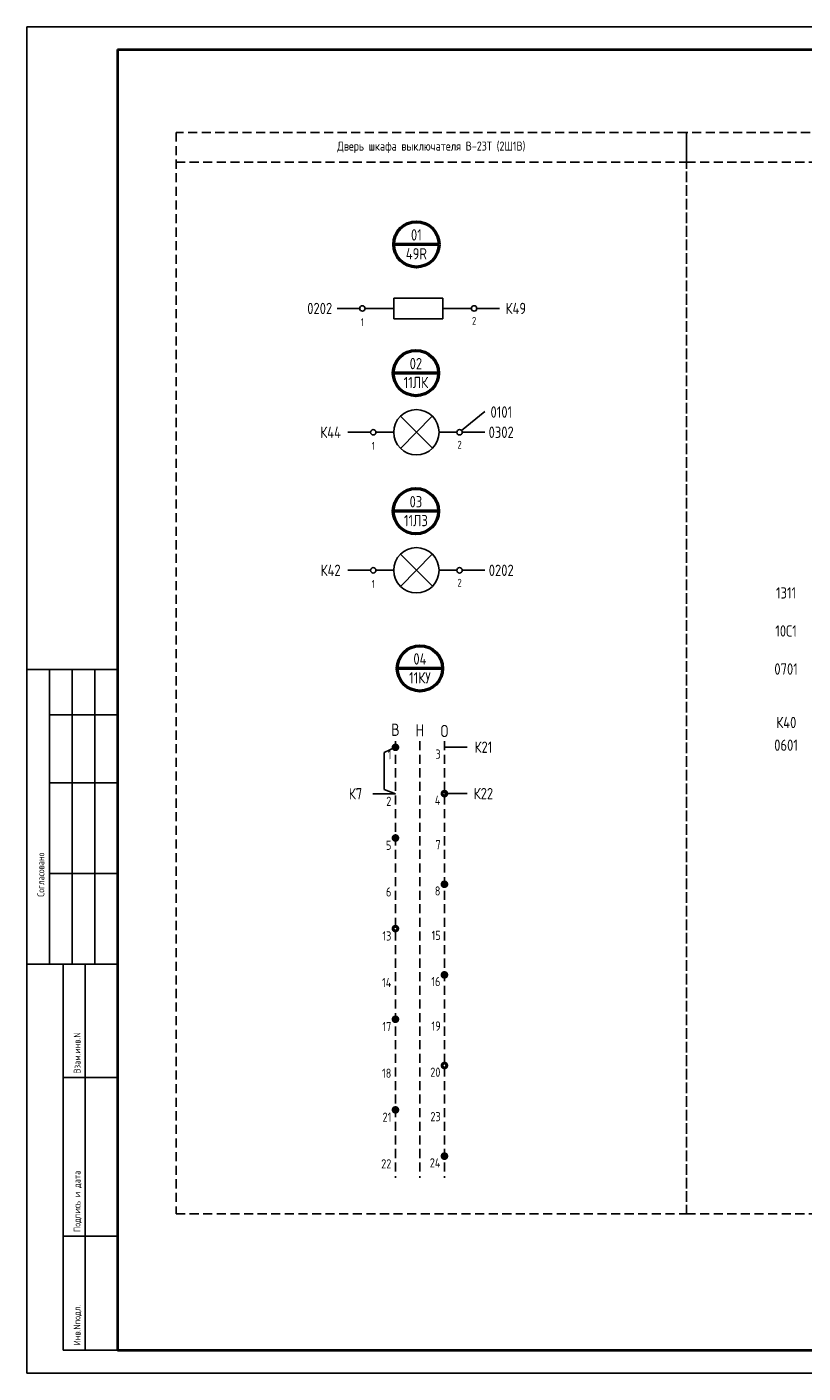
# Model space of a CAD drawing. Header units: millimetres. Extents: x 3972 to 7513, y 1417 to 2199.
# Tile 14 of 16: x 6763 to 6934, y 1779 to 2076. Entities that reach past the tile are written whole.
import ezdxf

# ---------------------------------------------------------------- set-up
doc = ezdxf.new("R2010")
doc.units = ezdxf.units.MM
doc.linetypes.add('JIS_02_2.0', pattern=[3, 2, -1])
doc.styles.add('SIMPLEX', font='GOST.ttf', dxfattribs={"height": 5})

msp = doc.modelspace()

# ---------------------------------------------------------------- linework, layer by layer
for p, q in [((6763.1, 1778.56), (6763.1, 2075.61)), ((6763.1, 2075.61), (7183.11, 2075.61)), ((6763.1, 1778.56), (6763.1, 2075.61)), ((6844.05, 2015.74), (6844.05, 2011.22)), ((6854.88, 2015.74), (6844.05, 2015.74)), ((6854.88, 2011.22), (6854.88, 2015.74)), ((6836.54, 2013.48), (6831.54, 2013.48)), ((6837.74, 2013.48), (6844.05, 2013.48)), ((6844.05, 2011.22), (6854.88, 2011.22)), ((6854.88, 2013.48), (6861.2, 2013.48)), ((6862.4, 2013.48), (6867.4, 2013.48)), ((6859.04, 1986.54), (6864.18, 1990.74)), ((6852.6, 1982.63), (6845.52, 1989.69)), ((6845.53, 1982.61), (6852.57, 1989.72)), ((6838.94, 1986.16), (6833.94, 1986.16)), ((6844.06, 1986.16), (6840.14, 1986.16)), ((6849.06, 1986.16), (6849.06, 1986.16)), ((6857.98, 1986.16), (6854.06, 1986.16)), ((6859.18, 1986.16), (6864.18, 1986.16)), ((6852.6, 1952.17), (6845.52, 1959.23)), ((6845.54, 1952.15), (6852.57, 1959.25)), ((6838.94, 1955.7), (6833.94, 1955.7)), ((6844.06, 1955.7), (6840.14, 1955.7)), ((6849.06, 1955.7), (6849.06, 1955.7)), ((6857.98, 1955.7), (6854.06, 1955.7)), ((6859.18, 1955.7), (6864.18, 1955.7)), ((6783.1, 1933.8), (6763.1, 1933.8)), ((6768.1, 1868.8), (6768.1, 1933.8)), ((6773.1, 1868.8), (6773.1, 1933.8)), ((6778.1, 1868.8), (6778.1, 1933.8)), ((6768.1, 1923.8), (6783.1, 1923.8)), ((6844.44, 1916.64), (6841.91, 1915.51)), ((6855.25, 1916.67), (6860.25, 1916.67)), ((6841.91, 1907.3), (6841.91, 1915.51)), ((6768.1, 1908.8), (6783.1, 1908.8)), ((6844.44, 1906.39), (6841.91, 1907.3)), ((6844.44, 1906.39), (6839.44, 1906.39)), ((6855.25, 1906.43), (6860.25, 1906.43)), ((6768.1, 1888.8), (6783.1, 1888.8)), ((6763.1, 1868.8), (6783.1, 1868.8)), ((6771.1, 1783.61), (6771.1, 1868.8)), ((6775.97, 1783.61), (6775.97, 1868.8)), ((6771.1, 1843.8), (6783.1, 1843.8)), ((6771.1, 1808.8), (6783.1, 1808.8)), ((6771.1, 1783.61), (6783.1, 1783.61)), ((6763.1, 1778.56), (7183.11, 1778.56))]:
    msp.add_line(p, q)
at = {"lineweight": 40}
for p, q in [((6783.1, 2070.61), (7178.2, 2070.61)), ((6783.1, 1783.61), (7178.2, 1783.61))]:
    msp.add_line(p, q, dxfattribs=at)
at = {"linetype": 'Continuous', "lineweight": 40}
msp.add_line((6783.1, 2070.61), (6783.1, 1783.61), dxfattribs=at)
at = {"lineweight": 50}
for p, q in [((6854.05, 2027.63), (6844.05, 2027.63)), ((6853.95, 1999.23), (6843.95, 1999.23)), ((6853.95, 1968.76), (6843.95, 1968.76)), ((6854.84, 1934.06), (6844.84, 1934.06))]:
    msp.add_line(p, q, dxfattribs=at)
at = {"linetype": 'JIS_02_2.0'}
for p, q in [((6844.42, 1918.01), (6844.42, 1821.62)), ((6849.84, 1918.01), (6849.84, 1821.62)), ((6855.25, 1918.01), (6855.25, 1821.62))]:
    msp.add_line(p, q, dxfattribs=at)
at = {"color": 32, "linetype": 'JIS_02_2.0', "true_color": 0xcd6928}
for points in [[(6908.68, 2052.32), (6796.02, 2052.32), (6796.02, 1813.68), (6908.68, 1813.68)], [(6908.68, 2052.32), (6796.02, 2052.32), (6796.02, 2045.76), (6908.68, 2045.76)], [(7169.94, 2052.32), (6908.68, 2052.32), (6908.68, 1813.68), (7169.94, 1813.68)], [(7169.94, 2052.32), (6908.68, 2052.32), (6908.68, 2045.76), (7169.94, 2045.76)]]:
    msp.add_lwpolyline(points, close=True, dxfattribs=at)
at = {"const_width": 0.677}
for points in [[(6843.93, 1916.64, 1), (6844.94, 1916.64, 1)], [(6854.74, 1906.43, 1), (6855.76, 1906.43, 1)], [(6843.93, 1896.64, 1), (6844.94, 1896.64, 1)], [(6854.74, 1886.43, 1), (6855.76, 1886.43, 1)], [(6843.93, 1876.64, 1), (6844.94, 1876.64, 1)], [(6854.74, 1866.43, 1), (6855.76, 1866.43, 1)], [(6843.93, 1856.64, 1), (6844.94, 1856.64, 1)], [(6854.74, 1846.43, 1), (6855.76, 1846.43, 1)], [(6843.93, 1836.64, 1), (6844.94, 1836.64, 1)], [(6854.74, 1826.43, 1), (6855.76, 1826.43, 1)]]:
    msp.add_lwpolyline(points, format="xyb", close=True, dxfattribs=at)
at = {"lineweight": 50}
for centre in [(6849.05, 2027.63), (6848.95, 1999.23), (6848.95, 1968.76), (6849.84, 1934.06)]:
    msp.add_circle(centre, 5, dxfattribs=at)
for centre, radius in [((6837.14, 2013.48), 0.599), ((6861.8, 2013.48), 0.599), ((6849.06, 1986.16), 5), ((6839.54, 1986.16), 0.599), ((6858.58, 1986.16), 0.599), ((6849.06, 1955.7), 5), ((6839.54, 1955.7), 0.599), ((6858.58, 1955.7), 0.599)]:
    msp.add_circle(centre, radius)

# ---------------------------------------------------------------- texts
at = {"linetype": 'Continuous', "style": 'SIMPLEX'}
for s, p in [('Согласовано', (6766.93, 1883.67)), ('Взам.инв.N', (6774.93, 1844.67)), ('Подпись и дата', (6774.93, 1809.67)), ('Инв.Nподл.', (6774.93, 1784.67))]:
    msp.add_text(s, height=1.5, rotation=90, dxfattribs=at).set_placement(p)
at = {"style": 'SIMPLEX'}
for s, insert, char_height, width, attachment_point in [('Дверь шкафа выключателя В-23Т (2Ш1В)', (6852.35, 2049.04), 2, 112.6579, 5), ('01\\P49R', (6849.05, 2027.63), 2.5, 7.6478, 5), ('02\\P11ЛК', (6848.95, 1999.23), 2.5, 7.6478, 5), ('03\\P11ЛЗ', (6848.95, 1968.76), 2.5, 7.6478, 5), ('04\\P11КУ', (6849.84, 1934.06), 2.5, 7.6478, 5), ('В', (6844.42, 1920.52), 2.71, 3.5223, 5), ('Н', (6849.84, 1920.38), 2.71, 4.0058, 5), ('О', (6855.25, 1920.24), 2.71, 4.0058, 5), ('1', (6843.53, 1915.02), 2.03, 1.3918, 6), ('3', (6854.42, 1915.14), 2.03, 0.6556, 6), ('2', (6843.53, 1904.73), 2.03, 1.3918, 6), ('4', (6854.36, 1904.95), 2.03, 1.1658, 6), ('5', (6843.53, 1895.02), 2.03, 1.3918, 6), ('7', (6854.42, 1895.14), 2.03, 0.6556, 6), ('6', (6843.53, 1884.73), 2.03, 1.3918, 6), ('8', (6854.36, 1884.95), 2.03, 1.596, 6), ('13', (6843.53, 1875.02), 2.031, 1.3918, 6), ('15', (6854.42, 1875.14), 2.031, 0.6556, 6), ('14', (6843.53, 1864.73), 2.031, 1.3918, 6), ('16', (6854.36, 1864.95), 2.031, 1.1658, 6), ('17', (6843.53, 1855.02), 2.031, 1.3918, 6), ('19', (6854.42, 1855.14), 2.031, 0.6556, 6), ('18', (6843.53, 1844.73), 2.031, 1.3918, 6), ('20', (6854.36, 1844.95), 2.031, 1.1658, 6), ('21', (6843.53, 1835.02), 2.031, 1.3918, 6), ('23', (6854.42, 1835.14), 2.031, 0.6556, 6), ('22', (6843.53, 1824.73), 2.031, 1.3918, 6), ('24', (6854.36, 1824.95), 2.031, 1.1658, 6)]:
    msp.add_mtext(s, dxfattribs=dict(at, insert=insert, char_height=char_height, width=width, attachment_point=attachment_point))
at = {"color": 7, "attachment_point": 5, "style": 'SIMPLEX'}
for s, insert, char_height, width in [('0202', (6827.72, 2013.48), 2.5, 2.4873), ('К49', (6871, 2013.48), 2.5, 2.4873), ('1', (6837.14, 2010.46), 1.73, 2.4873), ('2', (6861.8, 2010.74), 1.73, 2.4873), ('0101', (6867.8, 1990.63), 2.5, 2.4873), ('К44', (6830.12, 1986.16), 2.5, 2.4873), ('0302', (6867.77, 1986.16), 2.5, 2.4873), ('2', (6858.58, 1983.42), 1.73, 2.4873), ('1', (6839.54, 1983.15), 1.73, 2.4873), ('К42', (6830.12, 1955.7), 2.5, 3.9661), ('0202', (6867.78, 1955.7), 2.5, 2.4873), ('1', (6839.54, 1952.68), 1.73, 2.4873), ('2', (6858.58, 1952.96), 1.73, 2.4873), ('1311', (6930.64, 1950.72), 2.5, 2.4873), ('10С1', (6930.64, 1942.32), 2.5, 2.4873), ('0701', (6930.64, 1933.92), 2.5, 2.4873), ('К40', (6930.7, 1922.12), 2.5, 2.4873), ('К21', (6863.85, 1916.67), 2.5, 2.4873), ('0601', (6930.64, 1917.12), 2.5, 2.4873), ('К7', (6835.62, 1906.39), 2.5, 3.9661), ('К22', (6863.85, 1906.43), 2.5, 2.4873)]:
    msp.add_mtext(s, dxfattribs=dict(at, insert=insert, char_height=char_height, width=width))

doc.saveas('drawing.dxf')
